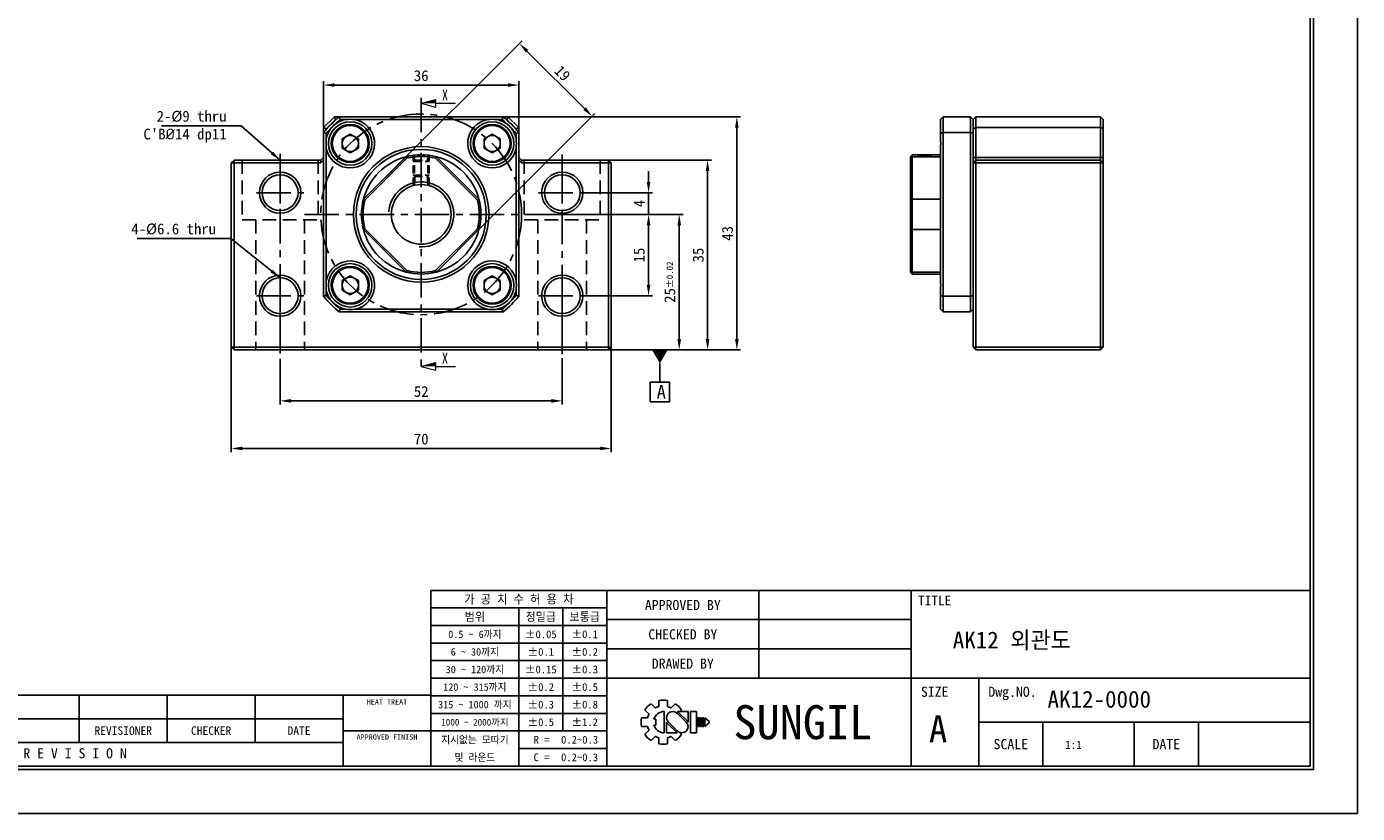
# Model space of a CAD drawing. Header units: millimetres. Extents: x 0 to 370, y 0 to 262.
# Tile 2 of 4: x 125 to 370, y 0 to 145. Entities that reach past the tile are written whole.
import ezdxf
from ezdxf.enums import TextEntityAlignment as Align

# ---------------------------------------------------------------- set-up
doc = ezdxf.new("R2010")
doc.units = ezdxf.units.MM
doc.linetypes.add('CENTER', pattern=[50.8, 31.75, -6.35, 6.35, -6.35])
doc.linetypes.add('DASHED', pattern=[0.75, 0.5, -0.25])
doc.layers.get('0').update_dxf_attribs({"linetype": 'CONTINUOUS'})
doc.layers.get('DEFPOINTS').update_dxf_attribs({"linetype": 'CONTINUOUS'})
for name, color, linetype in [('center', 1, 'CENTER'), ('hidden', 2, 'DASHED'), ('L1', 7, 'CONTINUOUS'), ('OUTLINE', 7, 'CONTINUOUS')]:
    doc.layers.add(name, color=color, linetype=linetype)
doc.dimstyles.get("Standard").update_dxf_attribs({"dimtxt": 2, "dimasz": 2, "dimexe": 0.7, "dimexo": 0, "dimgap": 0.7, "dimtad": 1, "dimdec": 3, "dimzin": 11, "dimdsep": 46, "dimtxsty": 'Standard', "dimcen": 0, "dimclrd": 5, "dimclre": 5, "dimclrt": 3, "dimadec": 0, "dimazin": 0, "dimtfac": 0.6, "dimtdec": 3, "dimtmove": 0, "dimatfit": 3, "dimfxl": 0, "dimtolj": 1, "dimtzin": 11, "dimarcsym": 0})

# ---------------------------------------------------------------- blocks, each defined once
blk = doc.blocks.new('표제란')
at = {"layer": 'L1', "color": 0}
for p, q in [((297, 0), (297, 210)), ((0, 0), (297, 0))]:
    blk.add_line(p, q, dxfattribs=at)
at = {"layer": 'L1'}
for p, q in [((290, 33), (160, 33)), ((160, 33), (160, 7)), ((186, 33), (186, 7)), ((208.5, 33), (208.5, 20)), ((231, 33), (231, 7)), ((186, 30.4), (160, 30.4)), ((173, 30.4), (173, 7)), ((179.5, 30.4), (179.5, 12.2)), ((186, 27.8), (160, 27.8)), ((231, 28.67), (186, 28.67)), ((186, 25.2), (160, 25.2)), ((231, 24.33), (186, 24.33)), ((186, 22.6), (160, 22.6)), ((186, 20), (160, 20)), ((290, 20), (186, 20)), ((241, 20), (241, 7)), ((160, 17.5), (62, 17.5)), ((108, 17.5), (108, 10.5)), ((121, 17.5), (121, 10.5)), ((134, 17.5), (134, 10.5)), ((147, 17.5), (147, 7)), ((186, 17.4), (160, 17.4)), ((192.55, 16.22), (193.17, 15.6)), ((193.7, 16.69), (193.7, 15.81)), ((195, 16.69), (195, 15.81)), ((195.52, 15.6), (196.14, 16.22)), ((147, 14), (62, 14)), ((186, 14.8), (160, 14.8)), ((191.15, 14.15), (192.03, 14.15)), ((191.15, 14.15), (192.03, 14.15)), ((191.63, 15.3), (192.25, 14.68)), ((192.98, 13.93), (193.28, 13.93)), ((193.28, 13.93), (193.28, 13.07)), ((194.5, 15.08), (194.5, 11.92)), ((197.74, 13.5), (196.41, 14.83)), ((198.02, 13.53), (196.47, 15.08)), ((196.47, 15.08), (198.02, 15.08)), ((196.84, 15.08), (197.06, 15.3)), ((198.02, 15.08), (198.02, 13.5)), ((198.39, 15.08), (198.39, 11.92)), ((198.39, 15.08), (199.26, 15.08)), ((199.26, 15.08), (199.26, 11.92)), ((199.41, 14.15), (199.41, 12.85)), ((199.41, 14.15), (199.62, 14.15)), ((199.62, 14.15), (199.62, 12.85)), ((199.78, 14.15), (199.78, 12.85)), ((199.78, 14.15), (199.99, 14.15)), ((199.99, 14.15), (199.99, 12.85)), ((200.14, 14.15), (200.14, 12.85)), ((200.14, 14.15), (200.36, 14.15)), ((200.36, 14.15), (200.36, 12.85)), ((200.51, 14.15), (200.51, 12.85)), ((200.51, 14.15), (201.16, 13.61)), ((147, 12.2), (160, 12.2)), ((186, 12.2), (160, 12.2)), ((191.15, 12.85), (192.03, 12.85)), ((191.63, 11.7), (192.25, 12.32)), ((192.98, 13.07), (193.28, 13.07)), ((194.86, 13.5), (194.86, 11.92)), ((194.86, 13.47), (196.42, 11.92)), ((194.86, 11.92), (196.42, 11.92)), ((195.14, 13.5), (196.47, 12.17)), ((196.79, 11.98), (197.06, 11.7)), ((198.39, 11.92), (199.26, 11.92)), ((199.41, 12.85), (199.62, 12.85)), ((199.78, 12.85), (199.99, 12.85)), ((200.14, 12.85), (200.36, 12.85)), ((201.16, 13.39), (200.51, 12.85)), ((201.16, 13.61), (201.16, 13.5)), ((201.16, 13.61), (201.16, 13.39)), ((201.16, 13.5), (201.16, 13.39)), ((290, 13.5), (241, 13.5)), ((250.5, 13.5), (250.5, 7)), ((264, 13.5), (264, 7)), ((273.5, 13.5), (273.5, 7)), ((147, 10.5), (62, 10.5)), ((192.55, 10.78), (193.17, 11.4)), ((193.7, 11.19), (193.7, 10.31)), ((195, 11.19), (195, 10.31)), ((195.52, 11.4), (196.14, 10.78)), ((186, 9.6), (173, 9.6))]:
    blk.add_line(p, q, dxfattribs=at)
at = {"layer": 'L1', "const_width": 0.25}
blk.add_lwpolyline([(290.5, 6.5), (290.5, 203.5), (10, 203.5), (10, 6.5)], close=True, dxfattribs=at)
at = {"layer": 'L1'}
blk.add_lwpolyline([(290, 7), (290, 203), (10.5, 203), (10.5, 7)], close=True, dxfattribs=at)
for centre, radius, start, end in [((194.35, 13.5), 3.26, 123.4943, 146.5057), ((194.35, 13.5), 2.4, 105.6872, 119.3128), ((194.35, 13.5), 3.26, 78.4943, 101.5057), ((194.35, 13.5), 2.4, 60.6872, 74.3128), ((194.35, 13.5), 3.26, 33.4943, 56.5057), ((194.35, 13.5), 3.26, 168.4943, 191.5057), ((194.35, 13.5), 2.4, 150.6872, 164.3128), ((194.5, 13.5), 1.58, 90, 164.0671), ((195.78, 14.16), 0.919, 43.2202, 225.8282), ((194.35, 13.5), 2.4, 195.6872, 209.3128), ((194.5, 13.5), 1.58, 195.9329, 270), ((197.1, 12.84), 0.919, 223.2202, 45.8282), ((194.35, 13.5), 3.26, 213.4943, 236.5057), ((194.35, 13.5), 2.4, 240.6872, 254.3128), ((194.35, 13.5), 3.26, 258.4943, 281.5057), ((194.35, 13.5), 2.4, 285.6872, 299.3128), ((194.35, 13.5), 3.26, 303.4943, 326.5057)]:
    blk.add_arc(centre, radius, start, end, dxfattribs=at)
for p in [(208.5, 28.67), (208.5, 24.33)]:
    blk.add_point(p, dxfattribs=at)
for s, height, p in [('가 공 치 수 허 용 차', 1.3, (173, 31.7)), ('APPROVED BY', 1.5, (197.25, 30.83)), ('TITLE', 1.444, (234.5, 31.5)), ('범위', 1.25, (166.5, 29.1)), ('정밀급', 1.25, (176.25, 29.1)), ('보통급', 1.25, (182.75, 29.1)), ('0.5 ~ 6까지', 1.1, (166.5, 26.5)), ('%%P0.05', 1.15, (176.25, 26.5)), ('%%P0.1', 1.15, (182.75, 26.5)), ('CHECKED BY', 1.5, (197.25, 26.5)), ('6 ~ 30까지', 1.1, (166.5, 23.9)), ('%%P0.1', 1.15, (176.25, 23.9)), ('%%P0.2', 1.15, (182.75, 23.9)), ('30 ~ 120까지', 1.1, (166.5, 21.3)), ('%%P0.15', 1.15, (176.25, 21.3)), ('%%P0.3', 1.15, (182.75, 21.3)), ('DRAWED BY', 1.5, (197.25, 22.17)), ('120 ~ 315까지', 1.1, (166.5, 18.7)), ('%%P0.2', 1.15, (176.25, 18.7)), ('%%P0.5', 1.15, (182.75, 18.7)), ('SIZE', 1.5, (234.5, 18)), ('Dwg.NO.', 1.5, (246, 18)), ('HEAT TREAT', 0.8, (153.5, 16.5)), ('315 ~ 1000 까지', 1.1, (166.5, 16.1)), ('%%P0.3', 1.15, (176.25, 16.1)), ('%%P0.8', 1.15, (182.75, 16.1)), ('SUNGIL', 5.032, (215, 13.5)), ('1000 ~ 2000까지', 0.99, (166.5, 13.49)), ('%%P0.5', 1.15, (176.25, 13.5)), ('%%P1.2', 1.15, (182.75, 13.5)), ('A', 4, (235, 12.5)), ('REVISIONER', 1.25, (114.5, 12.25)), ('CHECKER', 1.25, (127.5, 12.25)), ('DATE', 1.25, (140.5, 12.25)), ('APPROVED FINISH', 0.8, (153.5, 11.3)), ('지시없는 모따기', 1.1, (166.5, 10.9)), ('R = ', 1.15, (176.75, 10.9)), ('SCALE', 1.5, (245.75, 10.25)), ('DATE', 1.5, (268.75, 10.25)), ('R E V I S I O N', 1.5, (107.38, 8.9)), ('및 라운드', 1.1, (166.5, 8.3)), ('C = ', 1.15, (176.75, 8.3))]:
    blk.add_text(s, height=height, dxfattribs=at).set_placement(p, align=Align.MIDDLE_CENTER)
for tag, p in [('필렛', (179.25, 10.9)), ('모따기', (179.25, 8.3))]:
    blk.add_attdef(tag, text='', height=1.15, dxfattribs=at).set_placement(p, align=Align.MIDDLE_LEFT)
at = {"layer": 'OUTLINE', "ltscale": 0.5}
for tag, p, height in [('TITLE', (237.17, 24.41), 2.5), ('도번', (251.18, 15.64), 2.5), ('SCALE', (253.78, 9.55), 1.2), ('DATE', (277.02, 9.51), 1.2)]:
    blk.add_attdef(tag, p, '', height=height, dxfattribs=at)
blk = doc.blocks.new('*D2')
at = {"layer": 'DEFPOINTS', "color": 0, "ltscale": 0.2}
for p in [(215.65, 134.33), (179.65, 126.48), (215.65, 126.48)]:
    blk.add_point(p, dxfattribs=at)
at = {"layer": 'OUTLINE', "color": 5, "lineweight": -2, "ltscale": 0.2}
for p, q in [((179.65, 126.48), (179.65, 135.03)), ((215.65, 126.48), (215.65, 135.03)), ((181.65, 134.33), (213.65, 134.33))]:
    blk.add_line(p, q, dxfattribs=at)
at = {"layer": 'OUTLINE', "color": 5, "ltscale": 0.2}
for points in [[(181.65, 134.67), (181.65, 134), (179.65, 134.33)], [(213.65, 134.67), (213.65, 134), (215.65, 134.33)]]:
    blk.add_solid(points, dxfattribs=at)
at = {"layer": 'OUTLINE', "color": 3, "ltscale": 0.2, "insert": (197.65, 136.06), "char_height": 2, "attachment_point": 5}
blk.add_mtext('\\A1;36', dxfattribs=at)
blk = doc.blocks.new('*D3')
at = {"layer": 'DEFPOINTS', "color": 0, "ltscale": 0.2}
for p in [(171.65, 83.83), (223.65, 83.96), (223.65, 76.09)]:
    blk.add_point(p, dxfattribs=at)
at = {"layer": 'OUTLINE', "color": 5, "lineweight": -2, "ltscale": 0.2}
for p, q in [((171.65, 83.83), (171.65, 75.39)), ((223.65, 83.96), (223.65, 75.39)), ((173.65, 76.09), (221.65, 76.09))]:
    blk.add_line(p, q, dxfattribs=at)
at = {"layer": 'OUTLINE', "color": 5, "ltscale": 0.2}
for points in [[(173.65, 76.42), (173.65, 75.75), (171.65, 76.09)], [(221.65, 76.42), (221.65, 75.75), (223.65, 76.09)]]:
    blk.add_solid(points, dxfattribs=at)
at = {"layer": 'OUTLINE', "color": 3, "ltscale": 0.2, "insert": (197.65, 77.81), "char_height": 2, "attachment_point": 5}
blk.add_mtext('\\A1;52', dxfattribs=at)
blk = doc.blocks.new('*D4')
at = {"layer": 'DEFPOINTS', "color": 0, "ltscale": 0.2}
for p in [(162.65, 85.98), (232.65, 85.98), (232.65, 67.31)]:
    blk.add_point(p, dxfattribs=at)
at = {"layer": 'OUTLINE', "color": 5, "lineweight": -2, "ltscale": 0.2}
for p, q in [((162.65, 85.98), (162.65, 66.61)), ((232.65, 85.98), (232.65, 66.61)), ((164.65, 67.31), (230.65, 67.31))]:
    blk.add_line(p, q, dxfattribs=at)
at = {"layer": 'OUTLINE', "color": 5, "ltscale": 0.2}
for points in [[(164.65, 67.65), (164.65, 66.98), (162.65, 67.31)], [(230.65, 67.65), (230.65, 66.98), (232.65, 67.31)]]:
    blk.add_solid(points, dxfattribs=at)
at = {"layer": 'OUTLINE', "color": 3, "ltscale": 0.2, "insert": (197.65, 69.04), "char_height": 2, "attachment_point": 5}
blk.add_mtext('\\A1;70', dxfattribs=at)
blk = doc.blocks.new('*D5')
at = {"layer": 'DEFPOINTS', "color": 0, "ltscale": 0.2}
for p in [(219.16, 110.48), (228.02, 95.48), (239.56, 95.48)]:
    blk.add_point(p, dxfattribs=at)
at = {"layer": 'OUTLINE', "color": 5, "lineweight": -2, "ltscale": 0.2}
for p, q in [((219.16, 110.48), (240.26, 110.48)), ((239.56, 108.48), (239.56, 97.48)), ((228.02, 95.48), (240.26, 95.48))]:
    blk.add_line(p, q, dxfattribs=at)
at = {"layer": 'OUTLINE', "color": 5, "ltscale": 0.2}
for points in [[(239.23, 108.48), (239.89, 108.48), (239.56, 110.48)], [(239.23, 97.48), (239.89, 97.48), (239.56, 95.48)]]:
    blk.add_solid(points, dxfattribs=at)
at = {"layer": 'OUTLINE', "color": 3, "ltscale": 0.2, "insert": (237.83, 102.98), "char_height": 2, "attachment_point": 5, "rotation": 90}
blk.add_mtext('\\A1;15', dxfattribs=at)
blk = doc.blocks.new('*D6')
at = {"layer": 'DEFPOINTS', "color": 0, "ltscale": 0.2}
for p in [(227.45, 114.48), (239.56, 114.48), (219.16, 110.48)]:
    blk.add_point(p, dxfattribs=at)
at = {"layer": 'OUTLINE', "color": 5, "lineweight": -2, "ltscale": 0.2}
for p, q in [((239.56, 116.48), (239.56, 118.48)), ((227.45, 114.48), (240.26, 114.48)), ((239.56, 110.48), (239.56, 114.48)), ((219.16, 110.48), (240.26, 110.48)), ((239.56, 108.48), (239.56, 106.48))]:
    blk.add_line(p, q, dxfattribs=at)
at = {"layer": 'OUTLINE', "color": 5, "ltscale": 0.2}
for points in [[(239.23, 116.48), (239.89, 116.48), (239.56, 114.48)], [(239.23, 108.48), (239.89, 108.48), (239.56, 110.48)]]:
    blk.add_solid(points, dxfattribs=at)
at = {"layer": 'OUTLINE', "color": 3, "ltscale": 0.2, "insert": (237.83, 112.48), "char_height": 2, "attachment_point": 5, "rotation": 90}
blk.add_mtext('\\A1;4', dxfattribs=at)
blk = doc.blocks.new('*D7')
at = {"layer": 'DEFPOINTS', "color": 0, "ltscale": 0.2}
for p in [(219.16, 110.48), (232.15, 85.48), (245.21, 85.48)]:
    blk.add_point(p, dxfattribs=at)
at = {"layer": 'OUTLINE', "color": 5, "lineweight": -2, "ltscale": 0.2}
for p, q in [((219.16, 110.48), (245.91, 110.48)), ((245.21, 108.48), (245.21, 87.48)), ((232.15, 85.48), (245.91, 85.48))]:
    blk.add_line(p, q, dxfattribs=at)
at = {"layer": 'OUTLINE', "color": 5, "ltscale": 0.2}
for points in [[(244.88, 108.48), (245.54, 108.48), (245.21, 110.48)], [(244.88, 87.48), (245.54, 87.48), (245.21, 85.48)]]:
    blk.add_solid(points, dxfattribs=at)
at = {"layer": 'OUTLINE', "color": 3, "ltscale": 0.2, "insert": (243.49, 97.98), "char_height": 2, "attachment_point": 5, "rotation": 90}
blk.add_mtext('\\A1;25{\\H1.200000;±0.02}', dxfattribs=at)
blk = doc.blocks.new('*D8')
at = {"layer": 'DEFPOINTS', "color": 0, "ltscale": 0.2}
for p in [(232.15, 120.48), (250.44, 120.48), (232.15, 85.48)]:
    blk.add_point(p, dxfattribs=at)
at = {"layer": 'OUTLINE', "color": 5, "lineweight": -2, "ltscale": 0.2}
for p, q in [((232.15, 120.48), (251.14, 120.48)), ((250.44, 87.48), (250.44, 118.48)), ((232.15, 85.48), (251.14, 85.48))]:
    blk.add_line(p, q, dxfattribs=at)
at = {"layer": 'OUTLINE', "color": 5, "ltscale": 0.2}
for points in [[(250.1, 118.48), (250.77, 118.48), (250.44, 120.48)], [(250.1, 87.48), (250.77, 87.48), (250.44, 85.48)]]:
    blk.add_solid(points, dxfattribs=at)
at = {"layer": 'OUTLINE', "color": 3, "ltscale": 0.2, "insert": (248.71, 102.98), "char_height": 2, "attachment_point": 5, "rotation": 90}
blk.add_mtext('\\A1;35', dxfattribs=at)
blk = doc.blocks.new('*D9')
at = {"layer": 'DEFPOINTS', "color": 0, "ltscale": 0.2}
for p in [(213.65, 128.48), (255.83, 128.48), (232.15, 85.48)]:
    blk.add_point(p, dxfattribs=at)
at = {"layer": 'OUTLINE', "color": 5, "lineweight": -2, "ltscale": 0.2}
for p, q in [((213.65, 128.48), (256.53, 128.48)), ((255.83, 87.48), (255.83, 126.48)), ((232.15, 85.48), (256.53, 85.48))]:
    blk.add_line(p, q, dxfattribs=at)
at = {"layer": 'OUTLINE', "color": 5, "ltscale": 0.2}
for points in [[(255.5, 126.48), (256.17, 126.48), (255.83, 128.48)], [(255.5, 87.48), (256.17, 87.48), (255.83, 85.48)]]:
    blk.add_solid(points, dxfattribs=at)
at = {"layer": 'OUTLINE', "color": 3, "ltscale": 0.2, "insert": (254.11, 106.98), "char_height": 2, "attachment_point": 5, "rotation": 90}
blk.add_mtext('\\A1;43', dxfattribs=at)
blk = doc.blocks.new('*D18')
at = {"layer": 'DEFPOINTS', "color": 0, "ltscale": 0.2}
for p in [(229.17, 128.57), (190.93, 117.2), (204.37, 103.76)]:
    blk.add_point(p, dxfattribs=at)
at = {"layer": 'OUTLINE', "color": 5, "lineweight": -2, "ltscale": 0.2}
for p, q in [((190.93, 117.2), (216.23, 142.5)), ((217.15, 140.59), (227.76, 129.99)), ((204.37, 103.76), (229.67, 129.07))]:
    blk.add_line(p, q, dxfattribs=at)
at = {"layer": 'OUTLINE', "color": 5, "ltscale": 0.2}
for points in [[(217.39, 140.83), (216.92, 140.36), (215.74, 142.01)], [(228, 130.22), (227.52, 129.75), (229.17, 128.57)]]:
    blk.add_solid(points, dxfattribs=at)
at = {"layer": 'OUTLINE', "color": 3, "ltscale": 0.2, "insert": (223.68, 136.51), "char_height": 2, "attachment_point": 5, "rotation": 315}
blk.add_mtext('\\A1;19', dxfattribs=at)
blk = doc.blocks.new('_DatumFilled')
at = {"color": 0, "linetype": 'ByBlock'}
blk.add_solid([(0, 0.577), (-1, 0), (0, -0.577)], dxfattribs=at)

msp = doc.modelspace()

# ---------------------------------------------------------------- linework, layer by layer
at = {"linetype": 'ByBlock'}
msp.add_circle((197.6477, 110.4807), 5.5, dxfattribs=at)
at = {"color": 0, "linetype": 'ByBlock'}
msp.add_arc((197.6477, 110.4807), 6, 266.324597, 175.642206, dxfattribs=at)
at = {"layer": 'center', "ltscale": 0.2}
for p, q in [((197.6477, 131.9887), (197.6477, 82.4322)), ((171.6477, 121.6424), (171.6477, 83.8281)), ((223.6477, 121.5059), (223.6477, 83.9646)), ((171.6477, 118.8507), (171.6477, 110.1107)), ((223.6477, 118.8507), (223.6477, 110.1107)), ((167.2777, 114.4807), (176.0177, 114.4807)), ((219.2777, 114.4807), (228.0177, 114.4807)), ((176.1396, 110.4807), (219.1557, 110.4807)), ((171.6477, 99.8507), (171.6477, 91.1107)), ((223.6477, 99.8507), (223.6477, 91.1107)), ((167.2777, 95.4807), (176.0177, 95.4807)), ((219.2777, 95.4807), (228.0177, 95.4807))]:
    msp.add_line(p, q, dxfattribs=at)
msp.add_circle((197.6477, 110.4807), 18.5, dxfattribs=at)
at = {"layer": 'hidden', "ltscale": 5}
for p, q in [((164.6477, 120.4807), (164.6477, 109.4807)), ((178.6477, 120.4807), (178.6477, 109.4807)), ((216.6477, 120.4807), (216.6477, 109.4807)), ((230.6477, 120.4807), (230.6477, 109.4807)), ((164.6477, 109.4807), (178.6477, 109.4807)), ((167.1477, 109.4807), (167.1477, 85.4807)), ((176.1477, 109.4807), (176.1477, 85.4807)), ((216.6477, 109.4807), (230.6477, 109.4807)), ((219.1477, 109.4807), (219.1477, 85.4807)), ((228.1477, 109.4807), (228.1477, 85.4807))]:
    msp.add_line(p, q, dxfattribs=at)
at = {"layer": 'hidden', "color": 5, "ltscale": 3}
for p, q in [((196.1477, 115.7722), (196.1477, 121.3779)), ((199.1477, 115.7722), (199.1477, 121.3779))]:
    msp.add_line(p, q, dxfattribs=at)
at = {"layer": 'hidden', "ltscale": 3}
for p, q in [((196.1477, 120.2307), (196.3977, 120.4807)), ((196.1477, 120.2307), (199.1477, 120.2307)), ((196.3977, 115.8368), (196.3977, 121.4094)), ((196.3977, 120.4807), (198.8977, 120.4807)), ((198.8977, 115.8368), (198.8977, 121.4094)), ((199.1477, 120.2307), (198.8977, 120.4807)), ((196.1477, 117.7307), (199.1477, 117.7307)), ((196.1477, 117.7307), (196.3977, 117.4807)), ((196.3977, 117.4807), (198.8977, 117.4807)), ((196.4977, 116.3694), (196.4977, 117.4807)), ((198.7977, 116.3694), (198.7977, 117.4807)), ((199.1477, 117.7307), (198.8977, 117.4807))]:
    msp.add_line(p, q, dxfattribs=at)
at = {"layer": 'OUTLINE', "lineweight": 9}
for p, q in [((197.6477, 130.9832), (200.2877, 131.6906)), ((197.6477, 130.9832), (200.2877, 130.2758)), ((200.2877, 131.6906), (200.2877, 130.2758)), ((200.2877, 130.9832), (203.9441, 130.9832)), ((197.6477, 82.4322), (200.2877, 83.1396)), ((197.6477, 82.4322), (200.2877, 81.7248)), ((200.2877, 83.1396), (200.2877, 81.7248)), ((200.2877, 82.4322), (203.9441, 82.4322))]:
    msp.add_line(p, q, dxfattribs=at)
at = {"layer": 'OUTLINE'}
for p, q in [((179.6477, 126.4807), (181.6477, 128.4807)), ((181.8548, 127.9807), (180.1477, 126.2736)), ((181.8548, 127.9807), (181.6477, 128.4807)), ((181.6477, 128.4807), (182.5397, 128.4807)), ((181.9633, 127.9807), (181.8548, 127.9807)), ((182.5397, 128.4807), (212.7556, 128.4807)), ((183.7138, 127.9807), (182.7229, 127.9807)), ((209.8767, 127.9807), (185.4186, 127.9807)), ((212.5725, 127.9807), (211.5816, 127.9807)), ((212.7556, 128.4807), (213.6477, 128.4807)), ((213.4406, 127.9807), (213.3321, 127.9807)), ((213.4406, 127.9807), (213.6477, 128.4807)), ((215.1477, 126.2736), (213.4406, 127.9807)), ((213.6477, 128.4807), (215.6477, 126.4807)), ((293.3681, 126.7441), (293.3681, 127.9807)), ((293.8681, 128.4807), (293.8681, 125.5886)), ((293.8681, 128.4807), (298.8681, 128.4807)), ((298.8681, 125.5886), (298.8681, 128.4807)), ((299.3681, 127.9807), (299.8681, 128.4807)), ((299.3681, 126.2736), (299.3681, 127.9807)), ((299.8681, 128.4807), (299.8681, 126.4807)), ((299.8681, 128.4807), (322.8681, 128.4807)), ((322.8681, 126.4807), (322.8681, 128.4807)), ((322.8681, 128.4807), (323.3681, 127.9807)), ((323.3681, 127.9807), (323.3681, 126.2736)), ((179.6477, 125.5886), (179.6477, 126.4807)), ((180.1477, 126.2736), (179.6477, 126.4807)), ((179.6477, 95.3727), (179.6477, 125.5886)), ((180.1477, 126.2736), (180.1477, 126.1651)), ((180.1477, 125.4055), (180.1477, 124.4146)), ((183.0662, 124.4282), (184.5662, 125.2942)), ((184.5662, 125.2942), (186.0662, 124.4282)), ((209.2291, 124.4282), (210.7291, 125.2942)), ((210.7291, 125.2942), (212.2291, 124.4282)), ((215.6477, 126.4807), (215.1477, 126.2736)), ((215.1477, 126.1651), (215.1477, 126.2736)), ((215.1477, 124.4146), (215.1477, 125.4055)), ((215.6477, 126.4807), (215.6477, 125.5886)), ((215.6477, 125.5886), (215.6477, 95.3727)), ((293.3681, 125.4055), (293.3681, 126.7441)), ((293.3681, 124.4146), (293.3681, 125.4055)), ((293.8681, 125.5886), (293.8681, 95.3727)), ((298.8681, 125.5886), (293.8681, 125.5886)), ((298.8681, 95.3727), (298.8681, 125.5886)), ((299.8681, 126.4807), (299.3681, 126.2736)), ((299.3681, 125.4055), (299.3681, 126.2736)), ((299.3681, 125.4055), (299.3681, 120.9807)), ((322.8681, 126.4807), (299.8681, 126.4807)), ((299.8681, 126.4807), (299.8681, 120.9807)), ((322.8681, 126.4807), (323.3681, 126.2736)), ((322.8681, 120.9807), (322.8681, 126.4807)), ((323.3681, 126.2736), (323.3681, 120.9807)), ((180.1477, 122.7097), (180.1477, 98.2516)), ((183.0662, 122.6961), (183.0662, 124.4282)), ((184.5662, 121.8301), (183.0662, 122.6961)), ((186.0662, 122.6961), (184.5662, 121.8301)), ((186.0662, 124.4282), (186.0662, 122.6961)), ((209.2291, 122.6961), (209.2291, 124.4282)), ((210.7291, 121.8301), (209.2291, 122.6961)), ((212.2291, 122.6961), (210.7291, 121.8301)), ((212.2291, 124.4282), (212.2291, 122.6961)), ((215.1477, 98.2516), (215.1477, 122.7097)), ((293.3681, 98.2516), (293.3681, 122.7097)), ((162.6477, 119.9807), (163.1477, 120.4807)), ((163.1477, 120.4807), (163.1477, 119.9807)), ((163.1477, 120.4807), (179.1477, 120.4807)), ((179.1477, 120.4807), (179.6477, 120.9807)), ((179.1477, 119.9807), (179.6477, 120.4807)), ((179.1477, 120.4807), (179.1477, 119.9807)), ((187.0091, 113.2771), (194.8513, 121.1193)), ((195.0056, 120.8494), (187.279, 113.1228)), ((208.0163, 113.1228), (200.2898, 120.8494)), ((200.4441, 121.1193), (208.2863, 113.2771)), ((215.6477, 120.9807), (216.1477, 120.4807)), ((215.6477, 120.4807), (216.1477, 119.9807)), ((216.1477, 119.9807), (216.1477, 120.4807)), ((216.1477, 120.4807), (232.1477, 120.4807)), ((232.1477, 120.4807), (232.6477, 119.9807)), ((232.1477, 119.9807), (232.1477, 120.4807)), ((288.1681, 121.4807), (287.8681, 121.1807)), ((287.8681, 120.8494), (287.8681, 121.1807)), ((287.8681, 113.1228), (287.8681, 120.8494)), ((288.7181, 121.4807), (288.1681, 121.4807)), ((288.1681, 121.4807), (288.1681, 121.1193)), ((288.1681, 121.1193), (288.1681, 113.2771)), ((293.3681, 121.1193), (288.1681, 121.1193)), ((288.7581, 121.4807), (291.9781, 121.4807)), ((293.3681, 121.4807), (291.9972, 121.4807)), ((299.8681, 120.9807), (299.3681, 120.9807)), ((299.3681, 120.9807), (299.3681, 120.4807)), ((299.3681, 119.9807), (299.8681, 120.4807)), ((299.3681, 120.4807), (299.3681, 119.9807)), ((299.8681, 120.9807), (322.8681, 120.9807)), ((299.8681, 120.9807), (299.8681, 120.4807)), ((299.8681, 120.4807), (322.8681, 120.4807)), ((299.8681, 120.4807), (299.8681, 119.9807)), ((322.8681, 120.9807), (322.8681, 120.4807)), ((322.8681, 120.9807), (323.3681, 120.9807)), ((322.8681, 120.4807), (323.3681, 119.9807)), ((322.8681, 120.4807), (322.8681, 119.9807)), ((323.3681, 120.4807), (323.3681, 120.9807)), ((323.3681, 119.9807), (323.3681, 120.4807)), ((162.6477, 119.9807), (163.1477, 119.9807)), ((162.6477, 85.9807), (162.6477, 119.9807)), ((163.1477, 119.9807), (163.1477, 85.9807)), ((179.1477, 119.9807), (163.1477, 119.9807)), ((232.1477, 119.9807), (216.1477, 119.9807)), ((232.1477, 85.9807), (232.1477, 119.9807)), ((232.1477, 119.9807), (232.6477, 119.9807)), ((232.6477, 119.9807), (232.6477, 85.9807)), ((299.3681, 85.9807), (299.3681, 119.9807)), ((299.3681, 119.9807), (299.8681, 119.9807)), ((299.8681, 119.9807), (299.8681, 85.9807)), ((322.8681, 119.9807), (299.8681, 119.9807)), ((322.8681, 85.9807), (322.8681, 119.9807)), ((322.8681, 119.9807), (323.3681, 119.9807)), ((323.3681, 119.9807), (323.3681, 85.9807)), ((287.8681, 107.8386), (287.8681, 113.1228)), ((288.1681, 113.2771), (288.1681, 107.6843)), ((288.1681, 113.2771), (293.3681, 113.2771)), ((194.8513, 99.8421), (187.0091, 107.6843)), ((187.279, 107.8386), (195.0056, 100.112)), ((200.2898, 100.112), (208.0163, 107.8386)), ((208.2863, 107.6843), (200.4441, 99.8421)), ((287.8681, 100.112), (287.8681, 107.8386)), ((293.3681, 107.6843), (288.1681, 107.6843)), ((288.1681, 107.6843), (288.1681, 99.8421)), ((183.0662, 98.2652), (184.5662, 99.1313)), ((183.0662, 96.5332), (183.0662, 98.2652)), ((184.5662, 99.1313), (186.0662, 98.2652)), ((186.0662, 98.2652), (186.0662, 96.5332)), ((209.2291, 98.2652), (210.7291, 99.1313)), ((209.2291, 96.5332), (209.2291, 98.2652)), ((210.7291, 99.1313), (212.2291, 98.2652)), ((212.2291, 98.2652), (212.2291, 96.5332)), ((287.8681, 99.7807), (287.8681, 100.112)), ((287.8681, 99.7807), (288.1681, 99.4807)), ((288.1681, 99.8421), (293.3681, 99.8421)), ((288.1681, 99.8421), (288.1681, 99.4807)), ((288.1681, 99.4807), (293.3681, 99.4807)), ((180.1477, 96.5468), (180.1477, 95.5559)), ((184.5662, 95.6672), (183.0662, 96.5332)), ((186.0662, 96.5332), (184.5662, 95.6672)), ((210.7291, 95.6672), (209.2291, 96.5332)), ((212.2291, 96.5332), (210.7291, 95.6672)), ((215.1477, 95.5559), (215.1477, 96.5468)), ((293.3681, 95.5559), (293.3681, 96.5468)), ((293.3681, 94.2172), (293.3681, 95.5559)), ((293.3681, 92.9807), (293.3681, 94.2172)), ((293.8681, 95.3727), (298.8681, 95.3727)), ((293.8681, 95.3727), (293.8681, 92.4807)), ((298.8681, 92.4807), (298.8681, 95.3727)), ((212.7556, 92.4807), (182.5397, 92.4807)), ((182.7229, 92.9807), (183.7138, 92.9807)), ((185.4186, 92.9807), (209.8767, 92.9807)), ((211.5816, 92.9807), (212.5725, 92.9807)), ((298.8681, 92.4807), (293.8681, 92.4807)), ((162.6477, 85.9807), (163.1477, 85.9807)), ((163.1477, 85.4807), (162.6477, 85.9807)), ((163.1477, 85.9807), (232.1477, 85.9807)), ((163.1477, 85.4807), (163.1477, 85.9807)), ((232.1477, 85.9807), (232.6477, 85.9807)), ((232.1477, 85.4807), (232.1477, 85.9807)), ((232.6477, 85.9807), (232.1477, 85.4807)), ((299.3681, 85.9807), (299.8681, 85.9807)), ((299.8681, 85.4807), (299.3681, 85.9807)), ((299.8681, 85.9807), (322.8681, 85.9807)), ((299.8681, 85.9807), (299.8681, 85.4807)), ((322.8681, 85.9807), (323.3681, 85.9807)), ((322.8681, 85.9807), (322.8681, 85.4807)), ((323.3681, 85.9807), (322.8681, 85.4807)), ((232.1477, 85.4807), (163.1477, 85.4807)), ((322.8681, 85.4807), (299.8681, 85.4807))]:
    msp.add_line(p, q, dxfattribs=at)
at = {"layer": 'OUTLINE', "color": 5, "ltscale": 0.5}
msp.add_lwpolyline([(241.6427, 82.9807), (241.6427, 79.5159)], dxfattribs=at)
msp.add_lwpolyline([(239.8427, 75.9159), (243.4427, 75.9159), (243.4427, 79.5159), (239.8427, 79.5159)], close=True, dxfattribs=at)
at = {"layer": 'OUTLINE'}
for centre, radius in [((184.5662, 123.5622), 4), ((210.7291, 123.5622), 4), ((184.5662, 123.5622), 3.5), ((184.5662, 123.5622), 3.3), ((210.7291, 123.5622), 3.5), ((210.7291, 123.5622), 3.3), ((197.6477, 110.4807), 12.5), ((197.6477, 110.4807), 12), ((171.6477, 114.4807), 3.8), ((171.6477, 114.4807), 3.3), ((223.6477, 114.4807), 3.8), ((223.6477, 114.4807), 3.3), ((184.5662, 97.3992), 4), ((184.5662, 97.3992), 3.5), ((184.5662, 97.3992), 3.3), ((210.7291, 97.3992), 4), ((210.7291, 97.3992), 3.5), ((210.7291, 97.3992), 3.3), ((171.6477, 95.4807), 3.8), ((171.6477, 95.4807), 3.3), ((223.6477, 95.4807), 3.8), ((223.6477, 95.4807), 3.3)]:
    msp.add_circle(centre, radius, dxfattribs=at)
for centre, radius, start, end in [((197.6477, 110.4807), 23.5, 130.007754, 139.992246), ((184.5662, 123.5622), 4.5, 225, 79.080514), ((184.5662, 123.5622), 4.5, 100.919486, 135), ((197.6477, 110.4807), 23, 130.459083, 135), ((210.7291, 123.5622), 4.5, 100.919486, 315), ((210.7291, 123.5622), 4.5, 45, 79.080514), ((197.6477, 110.4807), 23, 45, 49.540917), ((197.6477, 110.4807), 23.5, 40.007754, 49.992246), ((184.5662, 123.5622), 4.5, 135, 169.080514), ((197.6477, 110.4807), 23, 135, 139.540917), ((210.7291, 123.5622), 4.5, 10.919486, 45), ((197.6477, 110.4807), 23, 40.459083, 45), ((184.5662, 123.5622), 4.5, 190.919486, 225), ((184.5662, 123.5622), 1.5, 120, 180), ((184.5662, 123.5622), 1.5, 180, 240), ((184.5662, 123.5622), 1.5, 60, 120), ((184.5662, 123.5622), 1.5, 0, 60), ((184.5662, 123.5622), 1.5, 300, 0), ((210.7291, 123.5622), 1.5, 120, 180), ((210.7291, 123.5622), 1.5, 180, 240), ((210.7291, 123.5622), 1.5, 60, 120), ((210.7291, 123.5622), 1.5, 0, 60), ((210.7291, 123.5622), 1.5, 300, 0), ((210.7291, 123.5622), 4.5, 315, 349.080514), ((184.5662, 123.5622), 1.5, 240, 300), ((197.6477, 110.4807), 11, 104.727359, 165.272641), ((197.6477, 110.4807), 11, 75.272641, 104.727359), ((197.6477, 110.4807), 10.7, 75.704398, 104.295602), ((197.6477, 110.4807), 11, 14.727359, 75.272641), ((210.7291, 123.5622), 1.5, 240, 300), ((197.6477, 110.4807), 11, 165.272641, 194.727359), ((197.6477, 110.4807), 10.7, 165.704398, 194.295602), ((197.6477, 110.4807), 10.7, 345.704398, 14.295602), ((197.6477, 110.4807), 11, 345.272641, 14.727359), ((197.6477, 110.4807), 11, 194.727359, 255.272641), ((197.6477, 110.4807), 11, 315, 345.272641), ((184.5662, 97.3992), 4.5, 280.919486, 169.080514), ((197.6477, 110.4807), 11, 284.727359, 315), ((210.7291, 97.3992), 4.5, 10.919486, 225), ((184.5662, 97.3992), 1.5, 120, 180), ((184.5662, 97.3992), 1.5, 60, 120), ((184.5662, 97.3992), 1.5, 0, 60), ((197.6477, 110.4807), 11, 255.272641, 284.727359), ((197.6477, 110.4807), 10.7, 255.704398, 284.295602), ((210.7291, 97.3992), 1.5, 120, 180), ((210.7291, 97.3992), 1.5, 60, 120), ((210.7291, 97.3992), 1.5, 0, 60), ((184.5662, 97.3992), 4.5, 190.919486, 225), ((184.5662, 97.3992), 1.5, 180, 240), ((184.5662, 97.3992), 1.5, 240, 300), ((184.5662, 97.3992), 1.5, 300, 0), ((210.7291, 97.3992), 1.5, 180, 240), ((210.7291, 97.3992), 1.5, 240, 300), ((210.7291, 97.3992), 1.5, 300, 0), ((210.7291, 97.3992), 4.5, 315, 349.080514), ((197.6477, 110.4807), 23.5, 220.007754, 229.992246), ((197.6477, 110.4807), 23, 220.459083, 225), ((184.5662, 97.3992), 4.5, 225, 259.080514), ((197.6477, 110.4807), 23, 225, 229.540917), ((210.7291, 97.3992), 4.5, 225, 259.080514), ((210.7291, 97.3992), 4.5, 280.919486, 315), ((197.6477, 110.4807), 23, 310.459083, 315), ((197.6477, 110.4807), 23.5, 310.007754, 319.992246), ((197.6477, 110.4807), 23, 315, 319.540917)]:
    msp.add_arc(centre, radius, start, end, dxfattribs=at)
for points in [[(182.5397, 128.4807), (182.6004, 128.3139), (182.6615, 128.1473), (182.7229, 127.9807)], [(185.4186, 127.9807), (184.8503, 128.035), (184.2821, 128.035), (183.7138, 127.9807)], [(209.8767, 127.9807), (210.445, 128.035), (211.0133, 128.035), (211.5816, 127.9807)], [(212.7556, 128.4807), (212.6949, 128.3139), (212.6339, 128.1473), (212.5725, 127.9807)], [(293.8681, 128.4807), (293.7014, 128.3139), (293.5347, 128.1473), (293.3681, 127.9807)], [(298.8681, 128.4807), (299.0349, 128.3139), (299.2015, 128.1473), (299.3681, 127.9807)], [(179.6477, 125.5886), (179.8144, 125.5279), (179.9811, 125.4669), (180.1477, 125.4055)], [(215.6477, 125.5886), (215.4809, 125.5279), (215.3143, 125.4669), (215.1477, 125.4055)], [(293.8681, 125.5886), (293.7014, 125.5279), (293.5347, 125.4669), (293.3681, 125.4055)], [(298.8681, 125.5886), (299.0349, 125.5279), (299.2015, 125.4669), (299.3681, 125.4055)], [(180.1477, 122.7097), (180.0934, 123.278), (180.0934, 123.8463), (180.1477, 124.4146)], [(215.1477, 122.7097), (215.202, 123.278), (215.202, 123.8463), (215.1477, 124.4146)], [(293.3681, 122.7097), (293.4225, 123.278), (293.4225, 123.8463), (293.3681, 124.4146)], [(194.8513, 121.1193), (194.9029, 121.0294), (194.9543, 120.9395), (195.0056, 120.8494)], [(200.4441, 121.1193), (200.3925, 121.0294), (200.3411, 120.9395), (200.2898, 120.8494)], [(288.1681, 121.1193), (288.0681, 121.0294), (287.9681, 120.9395), (287.8681, 120.8494)], [(187.0091, 113.2771), (187.0989, 113.2255), (187.1889, 113.1741), (187.279, 113.1228)], [(208.2863, 113.2771), (208.1964, 113.2255), (208.1064, 113.1741), (208.0163, 113.1228)], [(288.1681, 113.2771), (288.0681, 113.2255), (287.9681, 113.1741), (287.8681, 113.1228)], [(187.279, 107.8386), (187.1889, 107.7873), (187.0989, 107.7359), (187.0091, 107.6843)], [(208.2863, 107.6843), (208.1964, 107.7359), (208.1064, 107.7873), (208.0163, 107.8386)], [(288.1681, 107.6843), (288.0681, 107.7359), (287.9681, 107.7873), (287.8681, 107.8386)], [(180.1477, 98.2516), (180.0934, 97.6833), (180.0934, 97.1151), (180.1477, 96.5468)], [(194.8513, 99.8421), (194.9029, 99.9319), (194.9543, 100.0219), (195.0056, 100.112)], [(200.4441, 99.8421), (200.3925, 99.9319), (200.3411, 100.0219), (200.2898, 100.112)], [(215.1477, 98.2516), (215.202, 97.6833), (215.202, 97.1151), (215.1477, 96.5468)], [(288.1681, 99.8421), (288.0681, 99.9319), (287.9681, 100.0219), (287.8681, 100.112)], [(293.3681, 98.2516), (293.4225, 97.6833), (293.4225, 97.1151), (293.3681, 96.5468)], [(179.6477, 95.3727), (179.8144, 95.4334), (179.9811, 95.4945), (180.1477, 95.5559)], [(215.6477, 95.3727), (215.4809, 95.4334), (215.3143, 95.4945), (215.1477, 95.5559)], [(293.8681, 95.3727), (293.7014, 95.4334), (293.5347, 95.4945), (293.3681, 95.5559)], [(298.8681, 95.3727), (299.0349, 95.4334), (299.2015, 95.4945), (299.3681, 95.5559)], [(182.7229, 92.9807), (182.6615, 92.8141), (182.6004, 92.6474), (182.5397, 92.4807)], [(183.7138, 92.9807), (184.2821, 92.9264), (184.8503, 92.9264), (185.4186, 92.9807)], [(212.7556, 92.4807), (212.6949, 92.6474), (212.6339, 92.8141), (212.5725, 92.9807)], [(293.8681, 92.4807), (293.7014, 92.6474), (293.5347, 92.8141), (293.3681, 92.9807)], [(299.3681, 92.9807), (299.2015, 92.8141), (299.0349, 92.6474), (298.8681, 92.4807)]]:
    msp.add_open_spline(points, degree=3, dxfattribs=at)
for points, knots in [([(288.8799, 121.4576), (288.8367, 121.4636), (288.7459, 121.4763), (288.6948, 121.4842), (288.7528, 121.4756), (288.7816, 121.4714)], [0, 0, 0, 0, 0.31288379, 0.65894442, 1, 1, 1, 1]), ([(291.8564, 121.4576), (291.8, 121.4472), (291.7256, 121.434), (291.5386, 121.4044), (291.426, 121.388), (291.1716, 121.3575), (291.025, 121.343), (290.7116, 121.3225), (290.5411, 121.3164), (290.2042, 121.3162), (290.0335, 121.3221), (289.7188, 121.3424), (289.5718, 121.3568), (289.1841, 121.4029), (288.9923, 121.437), (288.8799, 121.4576)], [0, 0, 0, 0, 0.125, 0.125, 0.25, 0.25, 0.375, 0.375, 0.5, 0.5, 0.625, 0.625, 0.75, 0.75, 1, 1, 1, 1]), ([(291.9972, 121.4776), (291.9991, 121.4778), (292.0029, 121.4782), (291.9059, 121.4646), (291.8564, 121.4576)], [0, 0, 0, 0, 0.489523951, 1, 1, 1, 1]), ([(209.8767, 92.9807), (210.1569, 92.9539), (210.4401, 92.94), (211.0128, 92.9399), (211.2992, 92.9537), (211.5816, 92.9807)], [0, 0, 0, 0, 0.5, 0.5, 1, 1, 1, 1])]:
    msp.add_open_spline(points, degree=3, knots=knots, dxfattribs=at)
at = {"layer": 'OUTLINE', "lineweight": 9}
for points in [[(197.6477, 130.9832), (200.2877, 131.6906), (200.2877, 130.9832)], [(197.6477, 82.4322), (200.2877, 83.1396), (200.2877, 82.4322)]]:
    msp.add_solid(points, dxfattribs=at)

# ---------------------------------------------------------------- block references
at = {"layer": 'OUTLINE'}
ref = msp.add_blockref('표제란', (0, 0), dxfattribs=dict(at, xscale=1.2464990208, yscale=1.2464990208, zscale=1.2464990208))
ref.add_attrib('SCALE', '1:1', (316.3379, 11.9072), dxfattribs={"ltscale": 0.5, "height": 1.4958})
ref.add_attrib('도번', 'AK12-0000', (313.0971, 19.4983), dxfattribs={"ltscale": 0.5, "height": 3.11625})
ref.add_attrib('TITLE', 'AK12 외관도', (295.6268, 30.4219), dxfattribs={"ltscale": 0.5, "height": 3.11625})
ref.add_attrib('필렛', '0.2~0.3', dxfattribs={"layer": 'L1', "height": 1.43347}).set_placement((223.4349, 13.5868), align=Align.MIDDLE_LEFT)
ref.add_attrib('모따기', '0.2~0.3', dxfattribs={"layer": 'L1', "height": 1.43347}).set_placement((223.4349, 10.3459), align=Align.MIDDLE_LEFT)
at = {"layer": 'OUTLINE', "color": 5, "ltscale": 0.5, "xscale": 2.5, "yscale": 2.5, "zscale": 2.5, "rotation": 90}
msp.add_blockref('_DatumFilled', (241.6427, 85.4807), dxfattribs=at)

# ---------------------------------------------------------------- texts
at = {"lineweight": 9, "width": 0.8}
for p in [(201.4922, 131.522), (201.4922, 82.9711)]:
    msp.add_text('X', height=1.98, dxfattribs=at).set_placement(p)
at = {"layer": 'OUTLINE', "color": 3, "ltscale": 0.2, "char_height": 2, "attachment_point": 9}
for s, insert in [('\\A1;2-%%c9 thru', (161.7863, 127.495)), ("\\A1;C'B{\\fISOCPEUR|b0|i0|c0|p34;%%C}14 dp11", (161.7863, 123.7243)), ('\\A1;4-%%c6.6 thru', (159.8419, 106.7218))]:
    msp.add_mtext(s, dxfattribs=dict(at, insert=insert))
at = {"layer": 'OUTLINE', "color": 3, "ltscale": 0.5, "insert": (242.7564, 76.5102), "char_height": 2.5, "attachment_point": 9}
msp.add_mtext('\\A1;A', dxfattribs=at)

# ---------------------------------------------------------------- dimensions: what is measured, and where the dimension line sits
at = {"layer": 'OUTLINE', "ltscale": 0.2}
dim = msp.add_aligned_dim(p1=(190.9302, 117.1982), p2=(204.3652, 103.7632), distance=35.0854, dimstyle='Standard', dxfattribs=at)
dim.commit()
dim.dimension.update_dxf_attribs({"geometry": '*D18', "text_midpoint": (223.6787, 136.5117)})
for base, p1, p2, picture, middle in [((215.6477, 134.3331), (179.6477, 126.4807), (215.6477, 126.4807), '*D2', (197.6477, 136.0584)), ((232.6477, 67.3122), (162.6477, 85.9807), (232.6477, 85.9807), '*D4', (197.6477, 69.0389)), ((223.6477, 76.0872), (171.6477, 83.8281), (223.6477, 83.9646), '*D3', (197.6477, 77.8125))]:
    dim = msp.add_linear_dim(base=base, p1=p1, p2=p2, dimstyle='Standard', dxfattribs=at)
    dim.commit()
    dim.dimension.update_dxf_attribs({"geometry": picture, "text_midpoint": middle})
for base, p1, p2, picture, middle in [((255.8339, 128.4807), (232.1477, 85.4807), (213.6477, 128.4807), '*D9', (254.1072, 106.9807)), ((250.4377, 120.4807), (232.1477, 85.4807), (232.1477, 120.4807), '*D8', (248.7124, 102.9807)), ((239.5584, 114.4807), (219.1557, 110.4807), (227.4477, 114.4807), '*D6', (237.8318, 112.4807)), ((239.5584, 95.4807), (219.1557, 110.4807), (228.0177, 95.4807), '*D5', (237.8305, 102.9807))]:
    dim = msp.add_linear_dim(base=base, p1=p1, p2=p2, angle=90, dimstyle='Standard', dxfattribs=at)
    dim.commit()
    dim.dimension.update_dxf_attribs({"geometry": picture, "text_midpoint": middle})
dim = msp.add_linear_dim(base=(245.2113, 85.4807), p1=(219.1557, 110.4807), p2=(232.1477, 85.4807), angle=90, dimstyle='Standard', override={"dimgap": 0.7, "dimtol": 1, "dimlim": 0, "dimtp": 0.02, "dimtm": 0.02}, dxfattribs=at)
dim.commit()
dim.dimension.update_dxf_attribs({"geometry": '*D7', "text_midpoint": (243.486, 97.9807)})

# ---------------------------------------------------------------- leaders
at = {"layer": 'OUTLINE', "ltscale": 0.2, "annotation_type": 0, "has_hookline": 1, "hookline_direction": 1}
for points, text_width in [([(171.6477, 120.4807), (164.4863, 126.795), (162.4863, 126.795)], 12.0237), ([(171.6477, 98.7807), (162.5419, 106.0218), (160.5419, 106.0218)], 14.559)]:
    msp.add_leader(points, dimstyle='Standard', dxfattribs=dict(at, text_width=text_width))

doc.saveas('drawing.dxf')
